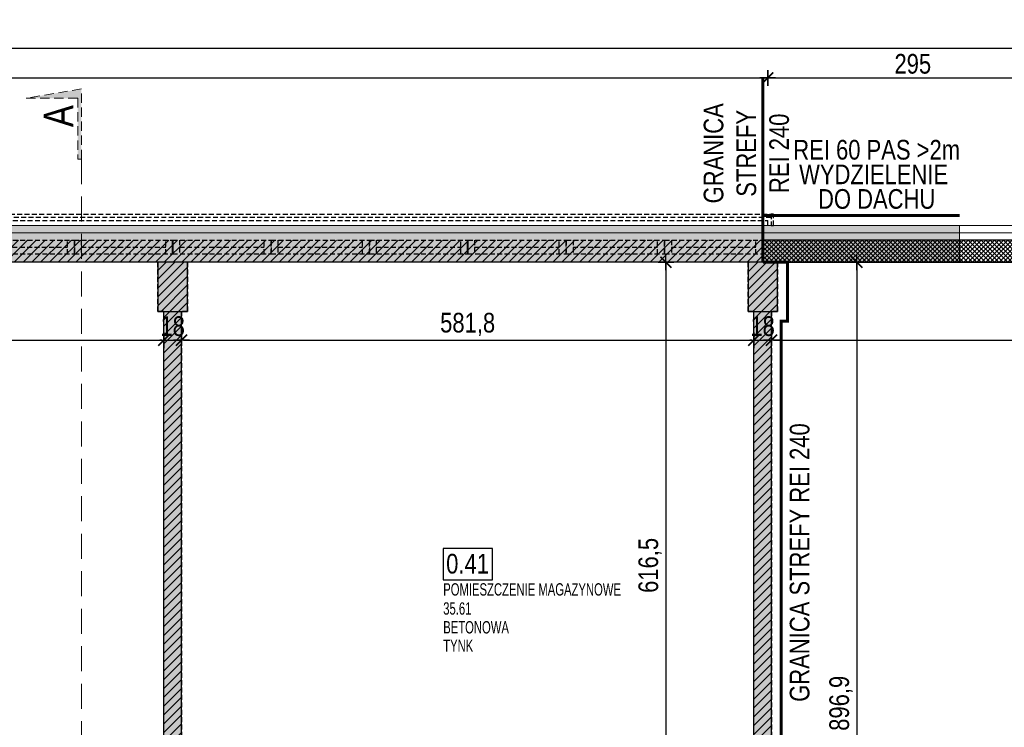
# Model space of a CAD drawing. Header units: millimetres. Extents: x 76192 to 88546, y 19309 to 25840.
# Tile 13 of 61: x 79335 to 80336, y 22743 to 23463. Entities that reach past the tile are written whole.
import ezdxf

# ---------------------------------------------------------------- set-up
doc = ezdxf.new("R2010")
doc.units = ezdxf.units.MM
for name, pattern in [('DASHED', [0.75, 0.5, -0.25]), ('DASHED2', [0.375, 0.25, -0.125]), ('DASHEDX2', [38.1, 25.4, -12.7])]:
    doc.linetypes.add(name, pattern=pattern)
doc.layers.get('DEFPOINTS').update_dxf_attribs({"lineweight": 9})
for name, color, linetype in [('_HSA_HATCH_WYPEŁNIENIA_PRZEGRÓD', 205, 'Continuous'), ('_HSA_NUMERACJA POMIESZCZEN', 43, 'Continuous'), ('_HSA_STOLARKA_ZEWNĘTRZNA', 132, 'Continuous'), ('_HSA_WIDOKOWE', 1, 'Continuous'), ('_HSA_WIDOKOWE_CIENKIE', 8, 'Continuous'), ('_HSA_WYM_100', 141, 'Continuous'), ('_HSA_ŚCIANY_DZIAŁOWE', 6, 'Continuous'), ('_HSA_ŚCIANY_KONSTRUKCYJNE', 3, 'Continuous'), ('_HSA_ŚCIANY_MUROWANE', 4, 'Continuous')]:
    doc.layers.add(name, color=color, linetype=linetype)
for name, color, linetype, true_color in [('_HSA_HATCH_WYPEŁNIENIA_PRZEGRÓD_P_POŻ', 7, 'Continuous', 0xef8a8a), ('_HSA_WYDZIELENIA_POŻAROWE_240_MIN', 7, 'DASHED2', 0xab1603), ('_HSA_WYDZIELENIA_POŻAROWE_60_MIN', 7, 'DASHED2', 0x1428e1)]:
    doc.layers.add(name, color=color, linetype=linetype, true_color=true_color)
doc.layers.add('_HSA_IZOLACJA_TERMICZNA', color=2, linetype='Continuous', lineweight=5)
doc.layers.add('_HSA_PRZEKROJE', color=12, linetype='DASHEDX2', lineweight=15)
doc.layers.add('_HSA_NUMERACJA POMIESZCZEN POMOC', color=7, linetype='Continuous', true_color=0x38940a, plot=False)
doc.layers.add('_HSA_POWIERZCHNIA_UŻYTKOWA', color=115, linetype='DASHED', plot=False)
doc.styles.add('ARIAL_100', font='Arial.ttf', dxfattribs={"width": 0.8, "height": 20})
doc.styles.add('ARIAL_50', font='Arial Narrow.ttf', dxfattribs={"width": 0.8, "height": 10})
doc.linetypes.add('BATTING', pattern='A,0.00254,-2.54,[134,ltypeshp.shx,S=2.54,R=0,X=-2.54,Y=0],-5.08,[134,ltypeshp.shx,S=2.54,R=180,X=2.54,Y=0],-2.54', length=10.16254)
doc.dimstyles.new('WYM_WEWN_100', dxfattribs={"dimtxt": 20, "dimasz": 2, "dimexe": 10, "dimexo": 0, "dimgap": 4, "dimtad": 1, "dimdec": 1, "dimrnd": 0.1, "dimtxsty": 'ARIAL_100', "dimblk": 'Wym-03', "dimcen": 0, "dimdle": 10, "dimse1": 1, "dimse2": 1, "dimclrt": 256, "dimazin": 2, "dimtfac": 1, "dimtdec": 1, "dimtix": 1, "dimtmove": 2, "dimatfit": 0, "dimfxl": 1, "dimtolj": 1, "dimtzin": 0, "dimarcsym": 0})

# ---------------------------------------------------------------- blocks, each defined once
blk = doc.blocks.new('A$C5C2E07A2')
blk.add_hatch(color=256).paths.add_polyline_path([(0, 10), (0, 0), (190, 0), (165, 150), (165, 10)])
blk.add_lwpolyline([(0, 10), (0, 0), (190, 0), (165, 150), (165, 10), (0, 10)])
blk = doc.blocks.new('*U379')
at = {"linetype": 'ByBlock', "ltscale": 10}
for p, q in [((0, 14), (100, 14)), ((0, 0), (0, 14)), ((7, 0), (7, 14)), ((93, 14), (93, 0)), ((100, 14), (100, 0)), ((0, 0), (100, 0)), ((7, 7), (93, 7))]:
    blk.add_line(p, q, dxfattribs=at)
blk = doc.blocks.new('*U368')
at = {"linetype": 'ByBlock', "ltscale": 10}
for p, q in [((0, 14), (100, 14)), ((0, 0), (0, 14)), ((7, 0), (7, 14)), ((93, 14), (93, 0)), ((100, 14), (100, 0)), ((0, 0), (100, 0)), ((7, 7), (93, 7))]:
    blk.add_line(p, q, dxfattribs=at)
blk = doc.blocks.new('*U369')
at = {"linetype": 'ByBlock', "ltscale": 10}
for p, q in [((0, 14), (100, 14)), ((0, 0), (0, 14)), ((7, 0), (7, 14)), ((93, 14), (93, 0)), ((100, 14), (100, 0)), ((0, 0), (100, 0)), ((7, 7), (93, 7))]:
    blk.add_line(p, q, dxfattribs=at)
blk = doc.blocks.new('*U370')
at = {"linetype": 'ByBlock', "ltscale": 10}
for p, q in [((0, 14), (100, 14)), ((0, 0), (0, 14)), ((7, 0), (7, 14)), ((93, 14), (93, 0)), ((100, 14), (100, 0)), ((0, 0), (100, 0)), ((7, 7), (93, 7))]:
    blk.add_line(p, q, dxfattribs=at)
blk = doc.blocks.new('*U371')
at = {"linetype": 'ByBlock', "ltscale": 10}
for p, q in [((0, 14), (100, 14)), ((0, 0), (0, 14)), ((7, 0), (7, 14)), ((93, 14), (93, 0)), ((100, 14), (100, 0)), ((0, 0), (100, 0)), ((7, 7), (93, 7))]:
    blk.add_line(p, q, dxfattribs=at)
blk = doc.blocks.new('*U372')
at = {"linetype": 'ByBlock', "ltscale": 10}
for p, q in [((0, 14), (100, 14)), ((0, 0), (0, 14)), ((7, 0), (7, 14)), ((93, 14), (93, 0)), ((100, 14), (100, 0)), ((0, 0), (100, 0)), ((7, 7), (93, 7))]:
    blk.add_line(p, q, dxfattribs=at)
blk = doc.blocks.new('*U373')
at = {"linetype": 'ByBlock', "ltscale": 10}
for p, q in [((0, 14), (100, 14)), ((0, 0), (0, 14)), ((7, 0), (7, 14)), ((93, 14), (93, 0)), ((100, 14), (100, 0)), ((0, 0), (100, 0)), ((7, 7), (93, 7))]:
    blk.add_line(p, q, dxfattribs=at)
blk = doc.blocks.new('*U362')
at = {"linetype": 'ByBlock', "ltscale": 10}
for p, q in [((0, 14), (100, 14)), ((0, 0), (0, 14)), ((7, 0), (7, 14)), ((93, 14), (93, 0)), ((100, 14), (100, 0)), ((0, 0), (100, 0)), ((7, 7), (93, 7))]:
    blk.add_line(p, q, dxfattribs=at)
blk = doc.blocks.new('*U484')
at = {"transparency": 33554559}
h = blk.add_hatch(color=256, dxfattribs=at)
h.dxf.hatch_style = 1
h.paths.add_polyline_path([(0, 37.4), (-200, 37.4), (-200, 0), (0, 0)])
at = {"linetype": 'DASHED2', "ltscale": 50, "const_width": 3}
blk.add_lwpolyline([(-200, -10), (0, -10)], dxfattribs=at)
at = {"layer": 'DEFPOINTS'}
blk.add_lwpolyline([(0, 37.4), (-200, 37.4), (-200, 0), (0, 0), (0, 37.4)], close=True, dxfattribs=at)
blk = doc.blocks.new('NUMERACJA_POMIESZCZEŃ_200')
blk.add_lwpolyline([(50, 31.9), (0, 31.9), (0, 0), (50, 0)], close=True)
at = {"style": 'ARIAL_100', "width": 0.8}
blk.add_attdef('OPIS_TABELKA', (3, 6.5), '', height=20, dxfattribs=at)
at = {"layer": '_HSA_NUMERACJA POMIESZCZEN POMOC', "style": 'ARIAL_50', "width": 0.8}
for tag, p in [('NAZWA', (0, -15.9)), ('POWIERZCHNIA', (0, -35.3)), ('POSADZKA', (0, -54.4)), ('SUFIT', (0, -73.1))]:
    blk.add_attdef(tag, p, '', height=12.5, dxfattribs=at)
blk = doc.blocks.new('Wym-03')
for p, q in [((-4, 0), (4, 0)), ((0, 4), (0, -4))]:
    blk.add_line(p, q)
blk.add_lwpolyline([(-2.83, -2.83, 0.8, 0.8, 0), (2.83, 2.83, 0.05, 0.05, 0)], format="xyseb")
blk = doc.blocks.new('*D670')
at = {"layer": '_HSA_WYM_100', "color": 0, "lineweight": -2}
blk.add_line((77992.3, 23403.5), (80093.3, 23403.5), dxfattribs=at)
at = {"layer": 'DEFPOINTS', "color": 0}
for p in [(80095.3, 23403.5), (80095.3, 23253.5), (77990.3, 23238.5)]:
    blk.add_point(p, dxfattribs=at)
at = {"layer": '_HSA_WYM_100', "color": 0, "lineweight": -2, "xscale": 2, "yscale": 2, "zscale": 2}
for p, rotation in [((77990.3, 23403.5), 180.000000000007), ((80095.3, 23403.5), 7.030545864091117e-12)]:
    blk.add_blockref('Wym-03', p, dxfattribs=dict(at, rotation=rotation))
at = {"layer": '_HSA_WYM_100', "insert": (79042.8, 23417.7), "char_height": 20, "attachment_point": 5, "style": 'ARIAL_100'}
blk.add_mtext('\\A1;2105', dxfattribs=at)
blk = doc.blocks.new('*D671')
at = {"layer": '_HSA_WYM_100', "color": 0, "lineweight": -2}
blk.add_line((80097.3, 23403.5), (80388.3, 23403.5), dxfattribs=at)
at = {"layer": 'DEFPOINTS', "color": 0}
for p in [(80390.3, 23403.5), (80095.3, 23253.5), (80390.3, 23238.5)]:
    blk.add_point(p, dxfattribs=at)
at = {"layer": '_HSA_WYM_100', "color": 0, "lineweight": -2, "xscale": 2, "yscale": 2, "zscale": 2}
for p, rotation in [((80095.3, 23403.5), 180.000000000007), ((80390.3, 23403.5), 7.06579090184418e-12)]:
    blk.add_blockref('Wym-03', p, dxfattribs=dict(at, rotation=rotation))
at = {"layer": '_HSA_WYM_100', "insert": (80242.8, 23417.7), "char_height": 20, "attachment_point": 5, "style": 'ARIAL_100'}
blk.add_mtext('\\A1;295', dxfattribs=at)
blk = doc.blocks.new('*D681')
at = {"layer": '_HSA_WYM_100', "color": 0, "lineweight": -2}
blk.add_line((88356.2, 23433.5), (76433.3, 23433.5), dxfattribs=at)
at = {"layer": 'DEFPOINTS', "color": 0}
for p in [(76431.3, 23433.5), (76431.3, 23253.5), (88358.2, 23253.5)]:
    blk.add_point(p, dxfattribs=at)
at = {"layer": '_HSA_WYM_100', "color": 0, "lineweight": -2, "xscale": 2, "yscale": 2, "zscale": 2, "rotation": 180}
blk.add_blockref('Wym-03', (76431.3, 23433.5), dxfattribs=at)
at = {"layer": '_HSA_WYM_100', "color": 0, "lineweight": -2, "xscale": 2, "yscale": 2, "zscale": 2}
blk.add_blockref('Wym-03', (88358.2, 23433.5), dxfattribs=at)
at = {"layer": '_HSA_WYM_100', "insert": (82394.8, 23449.5), "char_height": 20, "attachment_point": 5, "style": 'ARIAL_100'}
blk.add_mtext('\\A1;11926,9', dxfattribs=at)
blk = doc.blocks.new('*U828')
at = {"linetype": 'ByBlock', "ltscale": 10}
for points in [[(-3.1, 11.4), (2113.5, 11.4), (2113.5, 8.2), (-3.1, 8.2)], [(2116, 11.4), (2113.5, 11.4), (2113.5, 0), (2116, 0)]]:
    blk.add_lwpolyline(points, close=True, dxfattribs=at)
blk = doc.blocks.new('*D1025')
at = {"layer": '_HSA_WYM_100', "color": 0, "lineweight": -2}
blk.add_line((77701.3, 23136.8), (79479.3, 23136.8), dxfattribs=at)
at = {"layer": 'DEFPOINTS', "color": 0}
for p in [(77699.3, 23166.1), (79481.3, 23166.1), (79481.3, 23136.8)]:
    blk.add_point(p, dxfattribs=at)
at = {"layer": '_HSA_WYM_100', "color": 0, "lineweight": -2, "xscale": 2, "yscale": 2, "zscale": 2, "rotation": 180.0000000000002}
blk.add_blockref('Wym-03', (77699.3, 23136.8), dxfattribs=at)
at = {"layer": '_HSA_WYM_100', "color": 0, "lineweight": -2, "xscale": 2, "yscale": 2, "zscale": 2}
blk.add_blockref('Wym-03', (79481.3, 23136.8), dxfattribs=at)
at = {"layer": '_HSA_WYM_100', "insert": (78590.3, 23151), "char_height": 20, "attachment_point": 5, "style": 'ARIAL_100'}
blk.add_mtext('\\A1;1782', dxfattribs=at)
blk = doc.blocks.new('*D1026')
at = {"layer": '_HSA_WYM_100', "color": 0, "lineweight": -2}
for p, q in [((79479.3, 23136.8), (79477.3, 23136.8)), ((79481.3, 23136.8), (79499.3, 23136.8)), ((79501.3, 23136.8), (79503.3, 23136.8))]:
    blk.add_line(p, q, dxfattribs=at)
at = {"layer": 'DEFPOINTS', "color": 0}
for p in [(79481.3, 23166.1), (79499.3, 23166.1), (79499.3, 23136.8)]:
    blk.add_point(p, dxfattribs=at)
at = {"layer": '_HSA_WYM_100', "color": 0, "lineweight": -2, "xscale": 2, "yscale": 2, "zscale": 2}
blk.add_blockref('Wym-03', (79481.3, 23136.8), dxfattribs=at)
at = {"layer": '_HSA_WYM_100', "color": 0, "lineweight": -2, "xscale": 2, "yscale": 2, "zscale": 2, "rotation": 180}
blk.add_blockref('Wym-03', (79499.3, 23136.8), dxfattribs=at)
at = {"layer": '_HSA_WYM_100', "insert": (79490.3, 23151), "char_height": 20, "attachment_point": 5, "style": 'ARIAL_100'}
blk.add_mtext('\\A1;18', dxfattribs=at)
blk = doc.blocks.new('*D1033')
at = {"layer": '_HSA_WYM_100', "color": 0, "lineweight": -2}
blk.add_line((79501.3, 23136.8), (80079.1, 23136.8), dxfattribs=at)
at = {"layer": 'DEFPOINTS', "color": 0}
for p in [(79499.3, 23166.1), (80081.1, 23166.1), (80081.1, 23136.8)]:
    blk.add_point(p, dxfattribs=at)
at = {"layer": '_HSA_WYM_100', "color": 0, "lineweight": -2, "xscale": 2, "yscale": 2, "zscale": 2, "rotation": 180.0000000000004}
blk.add_blockref('Wym-03', (79499.3, 23136.8), dxfattribs=at)
at = {"layer": '_HSA_WYM_100', "color": 0, "lineweight": -2, "xscale": 2, "yscale": 2, "zscale": 2}
blk.add_blockref('Wym-03', (80081.1, 23136.8), dxfattribs=at)
at = {"layer": '_HSA_WYM_100', "insert": (79790.2, 23152.8), "char_height": 20, "attachment_point": 5, "style": 'ARIAL_100'}
blk.add_mtext('\\A1;581,8', dxfattribs=at)
blk = doc.blocks.new('*D1034')
at = {"layer": '_HSA_WYM_100', "color": 0, "lineweight": -2}
for p, q in [((80079.1, 23136.8), (80077.1, 23136.8)), ((80081.1, 23136.8), (80099.1, 23136.8)), ((80101.1, 23136.8), (80103.1, 23136.8))]:
    blk.add_line(p, q, dxfattribs=at)
at = {"layer": 'DEFPOINTS', "color": 0}
for p in [(80081.1, 23166.1), (80099.1, 23166.1), (80099.1, 23136.8)]:
    blk.add_point(p, dxfattribs=at)
at = {"layer": '_HSA_WYM_100', "color": 0, "lineweight": -2, "xscale": 2, "yscale": 2, "zscale": 2}
blk.add_blockref('Wym-03', (80081.1, 23136.8), dxfattribs=at)
at = {"layer": '_HSA_WYM_100', "color": 0, "lineweight": -2, "xscale": 2, "yscale": 2, "zscale": 2, "rotation": 180}
blk.add_blockref('Wym-03', (80099.1, 23136.8), dxfattribs=at)
at = {"layer": '_HSA_WYM_100', "insert": (80090.1, 23151), "char_height": 20, "attachment_point": 5, "style": 'ARIAL_100'}
blk.add_mtext('\\A1;18', dxfattribs=at)
blk = doc.blocks.new('*D1035')
at = {"layer": '_HSA_WYM_100', "color": 0, "lineweight": -2}
blk.add_line((80101.1, 23136.8), (82539.1, 23136.8), dxfattribs=at)
at = {"layer": 'DEFPOINTS', "color": 0}
for p in [(80099.1, 23166.1), (82541.1, 23166.1), (82541.1, 23136.8)]:
    blk.add_point(p, dxfattribs=at)
at = {"layer": '_HSA_WYM_100', "color": 0, "lineweight": -2, "xscale": 2, "yscale": 2, "zscale": 2, "rotation": 180.0000000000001}
blk.add_blockref('Wym-03', (80099.1, 23136.8), dxfattribs=at)
at = {"layer": '_HSA_WYM_100', "color": 0, "lineweight": -2, "xscale": 2, "yscale": 2, "zscale": 2}
blk.add_blockref('Wym-03', (82541.1, 23136.8), dxfattribs=at)
at = {"layer": '_HSA_WYM_100', "insert": (81320.1, 23150.9), "char_height": 20, "attachment_point": 5, "style": 'ARIAL_100'}
blk.add_mtext('\\A1;2442', dxfattribs=at)
blk = doc.blocks.new('*D1070')
at = {"layer": '_HSA_WYM_100', "color": 0, "lineweight": -2}
blk.add_line((79991.8, 23214.1), (79991.8, 22601.6), dxfattribs=at)
at = {"layer": 'DEFPOINTS', "color": 0}
for p in [(80075.3, 23216.1), (79991.8, 22599.6), (80075.3, 22599.6)]:
    blk.add_point(p, dxfattribs=at)
at = {"layer": '_HSA_WYM_100', "color": 0, "lineweight": -2, "xscale": 2, "yscale": 2, "zscale": 2}
for p, rotation in [((79991.8, 23216.1), 90), ((79991.8, 22599.6), 270)]:
    blk.add_blockref('Wym-03', p, dxfattribs=dict(at, rotation=rotation))
at = {"layer": '_HSA_WYM_100', "insert": (79975.7, 22907.9), "char_height": 20, "attachment_point": 5, "rotation": 90, "style": 'ARIAL_100'}
blk.add_mtext('\\A1;616,5', dxfattribs=at)
blk = doc.blocks.new('*D1061')
at = {"layer": '_HSA_WYM_100', "color": 0, "lineweight": -2}
blk.add_line((80185.9, 23214.1), (80185.9, 22321.2), dxfattribs=at)
at = {"layer": 'DEFPOINTS', "color": 0}
for p in [(80105.3, 23216.1), (80105.3, 22319.2), (80185.9, 22319.2)]:
    blk.add_point(p, dxfattribs=at)
at = {"layer": '_HSA_WYM_100', "color": 0, "lineweight": -2, "xscale": 2, "yscale": 2, "zscale": 2}
for p, rotation in [((80185.9, 23216.1), 90.00000000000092), ((80185.9, 22319.2), 270.0000000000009)]:
    blk.add_blockref('Wym-03', p, dxfattribs=dict(at, rotation=rotation))
at = {"layer": '_HSA_WYM_100', "insert": (80169.8, 22767.7), "char_height": 20, "attachment_point": 5, "rotation": 90, "style": 'ARIAL_100'}
blk.add_mtext('\\A1;896,9', dxfattribs=at)

msp = doc.modelspace()

# ---------------------------------------------------------------- hatches: boundary and pattern name
at = {"layer": '_HSA_HATCH_WYPEŁNIENIA_PRZEGRÓD'}
h = msp.add_hatch(color=256, dxfattribs=at)
h.paths.add_polyline_path([(82250.33, 23216.14), (82250.33, 23253.53), (80390.33, 23253.53), (80390.33, 23216.14)])
h.paths.add_polyline_path([(84050.33, 23216.14), (84050.33, 23253.53), (82550.33, 23253.53), (82550.33, 23216.14)])
h.paths.add_polyline_path([(86450.33, 23216.14), (86450.33, 23253.53), (84350.33, 23253.53), (84350.33, 23216.14)])
h.paths.add_polyline_path([(86750.33, 23253.53), (86750.33, 23216.14), (88296.81, 23216.14), (88296.81, 23209), (88278.19, 23209), (88278.19, 23173.28), (88313.81, 23173.28), (88313.81, 22559.17), (88343.19, 22559.17), (88343.19, 22564.17), (88358.19, 22564.17), (88358.19, 23253.53)])
h.paths.add_polyline_path([(77690.33, 23216.14), (77690.33, 23253.53), (76490.33, 23253.53), (76490.33, 23216.14)])
h.paths.add_polyline_path([(77990.33, 23253.53), (77990.33, 23216.14), (80090.33, 23216.14), (80090.33, 23253.53)])
h = msp.add_hatch(dxfattribs=at)
h.set_pattern_fill('ANSI31', color=256, scale=2, style=0)
h.set_pattern_definition([(45, (16000, -5754.548), (-4.49012806, 4.49012806), [])])
h.paths.add_polyline_path([(88278.19, 23173.28), (88278.19, 23209), (88296.81, 23209), (88296.81, 23216.14), (76490.33, 23216.14), (76490.33, 23238.53), (88343.19, 23238.53), (88343.19, 22559.17), (88313.81, 22559.17), (88313.81, 23173.28)])
h = msp.add_hatch(dxfattribs=at)
h.set_pattern_fill('ANSI37', color=256)
h.set_pattern_definition([(45, (80384.264, 23238.527), (-2.245064, 2.245064), []), (135, (80384.264, 23238.527), (-2.245064, -2.245064), [])])
h.paths.add_polyline_path([(80090.33, 23238.53), (80390.33, 23238.53), (80390.33, 23216.14), (80090.33, 23216.14)])
h = msp.add_hatch(dxfattribs=at)
h.set_pattern_fill('ANSI31', color=256, scale=2, style=0)
h.set_pattern_definition([(45, (16000, 0), (-4.49012806, 4.49012806), [])])
h.paths.add_polyline_path([(77705.33, 21441.25), (77675.33, 21441.25), (77675.33, 21391.25), (77690.33, 21391.25), (77705.33, 21391.25)])
h.paths.add_polyline_path([(77699.33, 21838.39), (77681.33, 21838.39), (77681.33, 21441.25), (77699.33, 21441.25)])
h.paths.add_polyline_path([(77712.54, 21884.11), (77668.54, 21884.11), (77668.54, 21838.39), (77712.54, 21838.39)])
h.paths.add_polyline_path([(77699.33, 22278.39), (77681.33, 22278.39), (77681.33, 21884.11), (77699.33, 21884.11)])
h.paths.add_polyline_path([(77712.54, 22324.11), (77668.54, 22324.11), (77668.54, 22278.39), (77712.54, 22278.39)])
h.paths.add_polyline_path([(77712.54, 22362.89), (77668.54, 22362.89), (77668.54, 22324.11), (77712.54, 22324.11)])
h.paths.add_polyline_path([(77712.54, 22581.67), (77668.54, 22581.67), (77668.54, 22542.89), (77712.54, 22542.89)])
h.paths.add_polyline_path([(77712.54, 22627.39), (77668.54, 22627.39), (77668.54, 22581.67), (77712.54, 22581.67)])
h.paths.add_polyline_path([(77705.33, 23216.14), (77675.33, 23216.14), (77675.33, 23166.14), (77705.33, 23166.14)])
h.paths.add_polyline_path([(77699.33, 23166.14), (77681.33, 23166.14), (77681.33, 22627.39), (77699.33, 22627.39)])
h.paths.add_polyline_path([(78305.33, 23216.14), (78275.33, 23216.14), (78275.33, 23166.14), (78305.33, 23166.14)])
h.paths.add_polyline_path([(78905.33, 23216.14), (78875.33, 23216.14), (78875.33, 23166.14), (78905.33, 23166.14)])
h.paths.add_polyline_path([(79505.33, 23216.14), (79475.33, 23216.14), (79475.33, 23166.14), (79505.33, 23166.14)])
h.paths.add_polyline_path([(79499.33, 23166.14), (79481.33, 23166.14), (79481.33, 22627.39), (79499.33, 22627.39)])
h.paths.add_polyline_path([(79513.14, 22599.67), (79513.14, 22627.39), (79469.14, 22627.39), (79469.14, 22581.67), (79513.14, 22581.67)])
h.paths.add_polyline_path([(79728.54, 22599.67), (79513.14, 22599.67), (79513.14, 22581.67), (79728.54, 22581.67)])
h.paths.add_polyline_path([(79772.54, 22627.39), (79728.54, 22627.39), (79728.54, 22581.67), (79772.54, 22581.67)])
h.paths.add_polyline_path([(79762.03, 22581.67), (79744.03, 22581.67), (79744.03, 22536.89), (79762.03, 22536.89)])
h.paths.add_polyline_path([(79849.38, 22599.67), (79772.54, 22599.67), (79772.54, 22581.67), (79849.38, 22581.67)])
h.paths.add_polyline_path([(80101.79, 22581.67), (80083.79, 22581.67), (80083.79, 22536.89), (80101.79, 22536.89)])
h.paths.add_polyline_path([(80099.08, 23166.14), (80081.08, 23166.14), (80081.08, 22627.39), (80099.08, 22627.39)])
h.paths.add_polyline_path([(80112.3, 22627.39), (80068.3, 22627.39), (80068.3, 22581.67), (80112.3, 22581.67)])
h.paths.add_polyline_path([(80068.3, 22599.67), (79967.38, 22599.67), (79967.38, 22581.67), (80068.3, 22581.67)])
h.paths.add_polyline_path([(80105.33, 23216.14), (80075.33, 23216.14), (80075.33, 23166.14), (80105.33, 23166.14)])
h.paths.add_polyline_path([(80101.79, 22368.89), (80083.79, 22368.89), (80083.79, 22324.11), (80101.79, 22324.11)])
h.paths.add_polyline_path([(80112.3, 22324.11), (80068.3, 22324.11), (80068.3, 22278.39), (80112.3, 22278.39)])
h.paths.add_polyline_path([(80099.08, 22278.39), (80081.08, 22278.39), (80081.08, 21884.11), (80099.08, 21884.11)])
h.paths.add_polyline_path([(79762.03, 22368.89), (79744.03, 22368.89), (79744.03, 22324.11), (79762.03, 22324.11)])
h.paths.add_polyline_path([(79772.54, 22324.11), (79728.54, 22324.11), (79728.54, 22278.39), (79772.54, 22278.39)])
h.paths.add_polyline_path([(79759.33, 22278.39), (79741.33, 22278.39), (79741.33, 21884.11), (79759.33, 21884.11)])
h.paths.add_polyline_path([(79772.54, 21884.11), (79728.54, 21884.11), (79728.54, 21838.39), (79772.54, 21838.39)])
h.paths.add_polyline_path([(79759.33, 21838.39), (79741.33, 21838.39), (79741.33, 21441.25), (79759.33, 21441.25)])
h.paths.add_polyline_path([(80099.08, 21838.39), (80081.08, 21838.39), (80081.08, 21718.39), (80099.08, 21718.39)])
h.paths.add_polyline_path([(80099.08, 21550.39), (80081.08, 21550.39), (80081.08, 21441.25), (80099.08, 21441.25)])
h.paths.add_polyline_path([(80105.33, 21441.25), (80075.33, 21441.25), (80075.33, 21391.25), (80105.33, 21391.25)])
h.paths.add_polyline_path([(80112.3, 21884.11), (80068.3, 21884.11), (80068.3, 21838.39), (80112.3, 21838.39)])
h.paths.add_polyline_path([(79765.08, 21441.25), (79735.08, 21441.25), (79735.08, 21391.25), (79765.08, 21391.25)])
h.paths.add_polyline_path([(79505.33, 21441.25), (79475.33, 21441.25), (79475.33, 21391.25), (79505.33, 21391.25)])
h.paths.add_polyline_path([(78905.33, 21441.25), (78875.33, 21441.25), (78875.33, 21391.25), (78905.33, 21391.25)])
h.paths.add_polyline_path([(78380.33, 21391.25), (77690.33, 21391.25), (77675.33, 21391.25), (77660.33, 21391.25), (77660.33, 21370.53), (78380.33, 21370.53)])
h.paths.add_polyline_path([(78305.33, 21441.25), (78275.33, 21441.25), (78275.33, 21391.25), (78305.33, 21391.25)])
h.paths.add_polyline_path([(78775.33, 21391.25), (78775.33, 21370.53), (79800.21, 21370.53), (79800.21, 21391.25)])
h.paths.add_polyline_path([(78670.33, 21370.53), (78670.33, 21391.25), (78620.33, 21391.25), (78620.33, 21370.53)])
h = msp.add_hatch(color=256, dxfattribs=at)
h.paths.add_polyline_path([(78305.33, 23216.14), (78275.33, 23216.14), (78275.33, 23166.14), (78305.33, 23166.14)])
h.paths.add_polyline_path([(78905.33, 23216.14), (78875.33, 23216.14), (78875.33, 23166.14), (78905.33, 23166.14)])
h.paths.add_polyline_path([(79505.33, 23216.14), (79475.33, 23216.14), (79475.33, 23166.14), (79505.33, 23166.14)])
h.paths.add_polyline_path([(79499.33, 23166.14), (79481.33, 23166.14), (79481.33, 22627.39), (79499.33, 22627.39)])
h.paths.add_polyline_path([(79513.14, 22599.67), (79513.14, 22627.39), (79469.14, 22627.39), (79469.14, 22581.67), (79513.14, 22581.67)])
h.paths.add_polyline_path([(79728.54, 22599.67), (79513.14, 22599.67), (79513.14, 22581.67), (79728.54, 22581.67)])
h.paths.add_polyline_path([(79772.54, 22627.39), (79728.54, 22627.39), (79728.54, 22581.67), (79772.54, 22581.67)])
h.paths.add_polyline_path([(79762.03, 22581.67), (79744.03, 22581.67), (79744.03, 22536.89), (79762.03, 22536.89)])
h.paths.add_polyline_path([(79849.38, 22599.67), (79772.54, 22599.67), (79772.54, 22581.67), (79849.38, 22581.67)])
h.paths.add_polyline_path([(80068.3, 22599.67), (79967.38, 22599.67), (79967.38, 22581.67), (80068.3, 22581.67)])
h.paths.add_polyline_path([(79762.03, 22368.89), (79744.03, 22368.89), (79744.03, 22324.11), (79762.03, 22324.11)])
h.paths.add_polyline_path([(79772.54, 22324.11), (79728.54, 22324.11), (79728.54, 22278.39), (79772.54, 22278.39)])
h.paths.add_polyline_path([(79759.33, 22278.39), (79741.33, 22278.39), (79741.33, 21884.11), (79759.33, 21884.11)])
h.paths.add_polyline_path([(79772.54, 21884.11), (79728.54, 21884.11), (79728.54, 21838.39), (79772.54, 21838.39)])
h.paths.add_polyline_path([(79759.33, 21838.39), (79741.33, 21838.39), (79741.33, 21441.25), (79759.33, 21441.25)])
h.paths.add_polyline_path([(79765.08, 21441.25), (79735.08, 21441.25), (79735.08, 21391.25), (79765.08, 21391.25)])
h.paths.add_polyline_path([(79505.33, 21441.25), (79475.33, 21441.25), (79475.33, 21391.25), (79505.33, 21391.25)])
h.paths.add_polyline_path([(78905.33, 21441.25), (78875.33, 21441.25), (78875.33, 21391.25), (78905.33, 21391.25)])
h.paths.add_polyline_path([(78305.33, 21441.25), (78275.33, 21441.25), (78275.33, 21391.25), (78305.33, 21391.25)])
h.paths.add_polyline_path([(78047.83, 21391.25), (78047.83, 21355.53), (78380.33, 21355.53), (78380.33, 21391.25)])
h.paths.add_polyline_path([(78775.33, 21391.25), (78775.33, 21355.53), (79800.21, 21355.53), (79800.21, 21391.25)])
h.paths.add_polyline_path([(78670.33, 21355.53), (78670.33, 21391.25), (78620.33, 21391.25), (78620.33, 21355.53)])
at = {"layer": '_HSA_HATCH_WYPEŁNIENIA_PRZEGRÓD_P_POŻ'}
h = msp.add_hatch(color=256, dxfattribs=at)
h.dxf.hatch_style = 1
h.paths.add_polyline_path([(80083.79, 22368.89), (80083.79, 22324.11), (80068.3, 22324.11), (80068.3, 22278.39), (80081.08, 22278.39), (80081.08, 21884.11), (80068.3, 21884.11), (80068.3, 21838.39), (80081.08, 21838.39), (80081.08, 21718.39), (80099.08, 21718.39), (80099.08, 21838.39), (80112.3, 21838.39), (80112.3, 21884.11), (80099.08, 21884.11), (80099.08, 22278.39), (80112.3, 22278.39), (80112.3, 22324.11), (80101.79, 22324.11), (80101.79, 22368.89)])
h.paths.add_polyline_path([(80075.33, 23216.14), (80075.33, 23166.14), (80081.08, 23166.14), (80081.08, 22627.39), (80068.3, 22627.39), (80068.3, 22581.67), (80083.79, 22581.67), (80083.79, 22536.89), (80101.79, 22536.89), (80101.79, 22581.67), (80112.3, 22581.67), (80112.3, 22627.39), (80099.08, 22627.39), (80099.08, 23166.14), (80105.33, 23166.14), (80105.33, 23216.14)])

# ---------------------------------------------------------------- linework, layer by layer
at = {"layer": '_HSA_IZOLACJA_TERMICZNA', "ltscale": 0.1}
msp.add_line((76431.33, 23253.53), (88358.19, 23253.53), dxfattribs=at)
at = {"layer": '_HSA_IZOLACJA_TERMICZNA', "linetype": 'BATTING', "ltscale": 0.1}
msp.add_line((76446.33, 23246.03), (88343.19, 23246.03), dxfattribs=at)
at = {"layer": '_HSA_POWIERZCHNIA_UŻYTKOWA', "ltscale": 10}
for points in [[(79728.54, 22278.39), (79728.54, 22324.11), (79744.03, 22324.11), (79744.03, 22581.67), (79469.14, 22581.67), (79469.14, 22627.39), (79481.33, 22627.39), (79481.33, 23166.14), (79475.33, 23166.14), (79475.33, 23216.14), (78905.33, 23216.14), (78905.33, 23166.14), (78875.33, 23166.14), (78875.33, 23216.14), (78305.33, 23216.14), (78305.33, 23166.14), (78275.33, 23166.14), (78275.33, 23216.14), (77705.33, 23216.14)], [(80675.33, 23216.14), (80105.33, 23216.14), (80105.33, 23166.14), (80099.08, 23166.14), (80099.08, 22627.39), (80112.3, 22627.39), (80112.3, 22581.67), (80101.79, 22581.67), (80101.79, 22324.11), (80112.3, 22324.11), (80112.3, 22319.25), (81268.33, 22319.25)]]:
    msp.add_lwpolyline(points, dxfattribs=at)
msp.add_lwpolyline([(80075.33, 23216.14), (79505.33, 23216.14), (79505.33, 23166.14), (79499.33, 23166.14), (79499.33, 22627.39), (79513.14, 22627.39), (79513.14, 22599.67), (79728.54, 22599.67), (79728.54, 22627.39), (79772.54, 22627.39), (79772.54, 22599.67), (80068.3, 22599.67), (80068.3, 22627.39), (80081.08, 22627.39), (80081.08, 23166.14), (80075.33, 23166.14)], close=True, dxfattribs=at)
at = {"layer": '_HSA_PRZEKROJE'}
msp.add_line((79397.59, 23321.01), (79397.59, 20920.31), dxfattribs=at)
at = {"layer": '_HSA_STOLARKA_ZEWNĘTRZNA', "ltscale": 10, "const_width": 2}
for points in [[(79490.33, 23238.53), (79490.33, 23224.53)], [(79790.33, 23238.53), (79790.33, 23224.53)], [(80090.33, 23238.53), (80090.33, 23224.53)]]:
    msp.add_lwpolyline(points, dxfattribs=at)
at = {"layer": '_HSA_WIDOKOWE', "linetype": 'DASHED', "ltscale": 10}
msp.add_line((80095.33, 23253.53), (80095.33, 23258.53), dxfattribs=at)
msp.add_lwpolyline([(77985.33, 23253.53), (77985.33, 23258.53), (80095.33, 23258.53)], dxfattribs=at)
at = {"layer": '_HSA_WYDZIELENIA_POŻAROWE_240_MIN', "ltscale": 50, "const_width": 3}
for points in [[(80090.33, 23216.14), (80090.33, 23403.53)], [(80090.33, 21205.53), (80090.33, 21391.25), (80115.33, 21391.25), (80115.33, 21451.25), (80109.08, 21451.25), (80109.08, 21828.39), (80122.3, 21828.39), (80122.3, 21894.11), (80109.08, 21894.11), (80109.08, 22268.39), (80122.3, 22268.39), (80122.3, 22334.11), (80111.79, 22334.11), (80111.79, 22571.67), (80122.3, 22571.67), (80122.3, 22637.39), (80109.08, 22637.39), (80109.08, 23156.14), (80115.33, 23156.14), (80115.33, 23216.14), (80090.33, 23216.14)]]:
    msp.add_lwpolyline(points, dxfattribs=at)
at = {"layer": '_HSA_ŚCIANY_DZIAŁOWE'}
for p, q in [((79481.33, 22627.39), (79481.33, 23166.14)), ((79499.33, 22627.39), (79499.33, 23166.14)), ((80081.08, 22627.39), (80081.08, 23166.14)), ((80099.08, 22627.39), (80099.08, 23166.14))]:
    msp.add_line(p, q, dxfattribs=at)
at = {"layer": '_HSA_ŚCIANY_KONSTRUKCYJNE'}
for points in [[(79475.33, 23166.14), (79505.33, 23166.14), (79505.33, 23216.14), (79475.33, 23216.14)], [(80075.33, 23166.14), (80105.33, 23166.14), (80105.33, 23216.14), (80075.33, 23216.14)]]:
    msp.add_lwpolyline(points, close=True, dxfattribs=at)
at = {"layer": '_HSA_ŚCIANY_MUROWANE', "ltscale": 0.07}
msp.add_line((86750.33, 23216.14), (76490.33, 23216.14), dxfattribs=at)
msp.add_lwpolyline([(80090.33, 23216.14), (80390.33, 23216.14), (80390.33, 23238.53), (80090.33, 23238.53)], close=True, dxfattribs=at)

# ---------------------------------------------------------------- block references
at = {"layer": '_HSA_NUMERACJA POMIESZCZEN', "linetype": 'Continuous'}
msp.add_blockref('NUMERACJA_POMIESZCZEŃ_200', (79765.37, 22893.13), dxfattribs=at).add_auto_attribs({'SUFIT': 'TYNK', 'POSADZKA': 'BETONOWA', 'POWIERZCHNIA': '35.61', 'NAZWA': 'POMIESZCZENIE MAGAZYNOWE', 'OPIS_TABELKA': '0.41'})
at = {"layer": '_HSA_PRZEKROJE', "linetype": 'Continuous', "xscale": 0.3750000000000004, "yscale": 0.3750000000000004, "zscale": 0.3750000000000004, "rotation": 90}
msp.add_blockref('A$C5C2E07A2', (79397.59, 23321.01), dxfattribs=at)
at = {"layer": '_HSA_STOLARKA_ZEWNĘTRZNA', "linetype": 'DASHED', "ltscale": 10, "xscale": -1, "rotation": 180}
for name, p in [('*U379', (79290.33, 23238.53)), ('*U368', (79390.33, 23238.53)), ('*U369', (79490.33, 23238.53)), ('*U370', (79590.33, 23238.53)), ('*U371', (79690.33, 23238.53)), ('*U372', (79790.33, 23238.53)), ('*U373', (79890.33, 23238.53)), ('*U362', (79990.33, 23238.53))]:
    msp.add_blockref(name, p, dxfattribs=at)
at = {"layer": '_HSA_WIDOKOWE_CIENKIE', "linetype": 'DASHED', "ltscale": 10}
msp.add_blockref('*U828', (77985.33, 23253.53), dxfattribs=at)
at = {"layer": '_HSA_WYDZIELENIA_POŻAROWE_60_MIN', "ltscale": 100, "rotation": 180}
msp.add_blockref('*U484', (80090.33, 23253.53), dxfattribs=at)

# ---------------------------------------------------------------- texts
at = {"layer": '_HSA_PRZEKROJE', "insert": (79359.17, 23375.82), "char_height": 30, "attachment_point": 3, "rotation": 90, "style": 'ARIAL_100'}
msp.add_mtext_dynamic_manual_height_columns('A', width=123.646, gutter_width=100, heights=[0], dxfattribs=at)
at = {"layer": '_HSA_WYDZIELENIA_POŻAROWE_240_MIN', "char_height": 20, "attachment_point": 1, "rotation": 90, "style": 'ARIAL_100'}
for s, insert, width in [('\\pxqc;GRANICA\\PSTREFY\\PREI 240', (80030.19, 23227.33), 198.9867), ('\\pxqc;GRANICA STREFY REI 240', (80117.69, 22728.07), 365.4601)]:
    msp.add_mtext(s, dxfattribs=dict(at, insert=insert, width=width))
at = {"layer": '_HSA_WYDZIELENIA_POŻAROWE_60_MIN', "ltscale": 100, "insert": (80067.35, 23340.46), "char_height": 20, "width": 271.199, "attachment_point": 1, "line_spacing_factor": 0.75, "style": 'ARIAL_100'}
msp.add_mtext('\\pxqc; REI 60 PAS >2m\\PWYDZIELENIE\\P DO DACHU', dxfattribs=at)

# ---------------------------------------------------------------- dimensions: what is measured, and where the dimension line sits
at = {"layer": '_HSA_WYM_100'}
for p1, p2, distance, picture, middle in [((88358.19, 23253.53), (76431.33, 23253.53), -180, '*D681', (82394.76, 23449.55)), ((80075.33, 23216.14), (80075.33, 22599.65), -83.57, '*D1070', (79975.74, 22907.89)), ((80105.33, 23216.14), (80105.33, 22319.25), 80.53, '*D1061', (80169.84, 22767.69))]:
    dim = msp.add_aligned_dim(p1=p1, p2=p2, distance=distance, dimstyle='WYM_WEWN_100', dxfattribs=at)
    dim.commit()
    dim.dimension.update_dxf_attribs({"geometry": picture, "text_midpoint": middle})
for base, p1, p2, picture, middle in [((80095.33, 23403.53), (77990.33, 23238.53), (80095.33, 23253.53), '*D670', (79042.83, 23417.74)), ((80390.33, 23403.53), (80095.33, 23253.53), (80390.33, 23238.53), '*D671', (80242.83, 23417.74)), ((79481.33, 23136.82), (77699.33, 23166.14), (79481.33, 23166.14), '*D1025', (78590.33, 23151.03)), ((79499.33, 23136.82), (79481.33, 23166.14), (79499.33, 23166.14), '*D1026', (79490.33, 23151.03)), ((80081.0849, 23136.818), (79499.3255, 23166.1391), (80081.0849, 23166.1391), '*D1033', (79790.2052, 23152.8371)), ((80099.08, 23136.82), (80081.08, 23166.14), (80099.08, 23166.14), '*D1034', (80090.08, 23151.03)), ((82541.08, 23136.82), (80099.08, 23166.14), (82541.08, 23166.14), '*D1035', (81320.08, 23150.86))]:
    dim = msp.add_linear_dim(base=base, p1=p1, p2=p2, angle=180, dimstyle='WYM_WEWN_100', dxfattribs=at)
    dim.commit()
    dim.dimension.update_dxf_attribs({"geometry": picture, "text_midpoint": middle})

doc.saveas('drawing.dxf')
